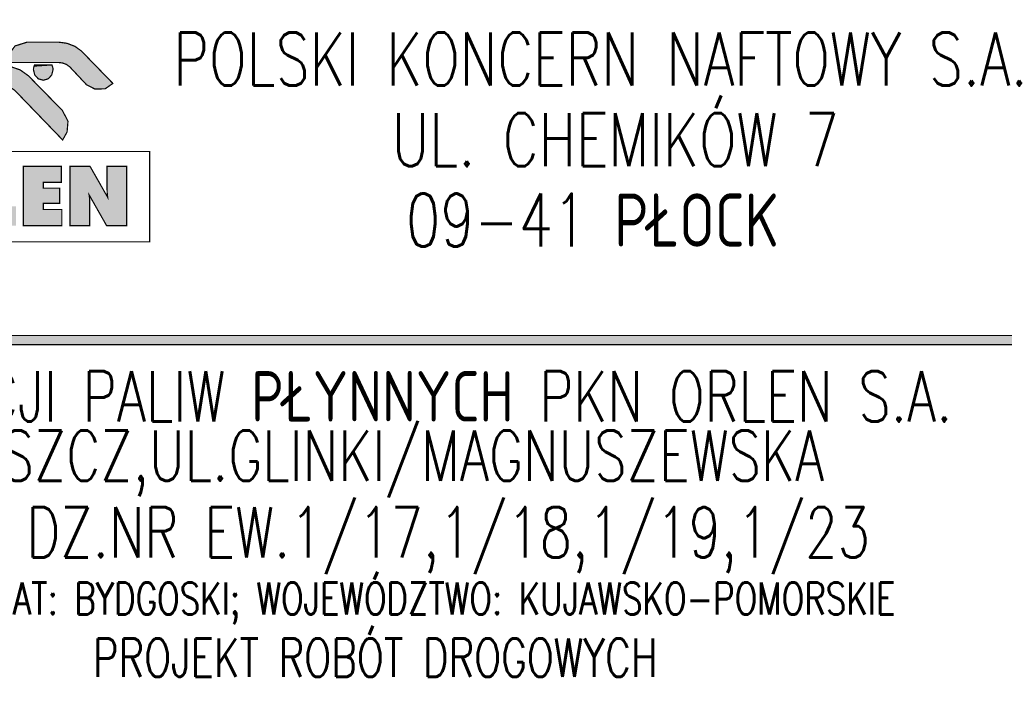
# Model space of a CAD drawing. Extents: x 8014 to 6635291, y -5609 to 5765892.
# Tile 117 of 158: x 6601915.22 to 6601919.94, y 5732621.48 to 5732624.72. Entities that reach past the tile are written whole.
import ezdxf

# ---------------------------------------------------------------- set-up
doc = ezdxf.new("R2010")
doc.units = 0
doc.layers.add('a_zieleń', color=80, linetype='CONTINUOUS')
doc.layers.add('OPIS', color=7, linetype='CONTINUOUS', lineweight=0)
doc.styles.add('ROMANS', font='romans.shx', dxfattribs={"width": 0.7})

msp = doc.modelspace()

# ---------------------------------------------------------------- hatches: boundary and pattern name
at = {"layer": 'a_zieleń', "transparency": 33554687}
h = msp.add_hatch(dxfattribs=at)
h.set_pattern_fill('ANSI31', color=256, scale=2, angle=0.5416)
h.set_pattern_definition([(45.54155787, (6600987.53512, 5732094.77134), (-0.1784396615, 0.175097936), [])])
edge = h.paths.add_edge_path()
edge.add_line((6601184.5229, 5731785.7154), (6601184.7669, 5731785.4733))
edge.add_line((6601184.7669, 5731785.4733), (6601208.79, 5731802.27))
edge.add_line((6601208.79, 5731802.27), (6601211.05, 5731814.48))
edge.add_line((6601211.05, 5731814.48), (6601142.1508, 5731813.8229))
edge.add_arc((6601143.6984, 5731819.1016), 5.5009, 253.6603, 270.5475)
edge.add_line((6601143.751, 5731813.6009), (6601191.0336, 5731814.0533))
edge.add_arc((6601191.1215, 5731812.1134), 1.9419, 359.8374, 92.594, ccw=False)
edge.add_line((6601193.0634, 5731812.1079), (6601193.074, 5731811.0039))
edge.add_line((6601193.074, 5731811.0039), (6601197.3833, 5731811.045))
edge.add_line((6601197.3833, 5731811.045), (6601197.4253, 5731806.6207))
edge.add_line((6601197.4253, 5731806.6207), (6601199.7316, 5731806.6425))
edge.add_line((6601199.7316, 5731806.6425), (6601199.803, 5731799.1713))
edge.add_line((6601199.803, 5731799.1713), (6601197.5162, 5731797.1648))
edge.add_line((6601197.5162, 5731797.1648), (6601194.2158, 5731797.1331))
edge.add_line((6601194.2158, 5731797.1331), (6601194.2508, 5731793.4702))
edge.add_arc((6601191.5376, 5731793.6583), 2.7198, 281.0894, 356.0358, ccw=False)
edge.add_line((6601192.0607, 5731790.9893), (6601185.1522, 5731786.1557))
edge.add_arc((71774552.6868, -87417922.6808), 113685689.918, 124.979043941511, 124.979044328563)
h.paths.add_polyline_path([(6601204.906, 5731809.1782), (6601202.5765, 5731808.5789), (6601203.7412, 5731808.8785)], flags=16)
at = {"layer": 'OPIS', "linetype": 'Continuous'}
h = msp.add_hatch(color=256, dxfattribs=at)
h.paths.add_polyline_path([(6601915.0562, 5732624.4559), (6601915.0418, 5732624.3951), (6601915.0574, 5732624.3475), (6601915.082, 5732624.3936), (6601915.1845, 5732624.3936), (6601915.2069, 5732624.3714), (6601915.4266, 5732624.144), (6601915.4479, 5732624.1827), (6601915.452, 5732624.2338), (6601915.4255, 5732624.2849), (6601915.2624, 5732624.4513), (6601915.223, 5732624.4794), (6601915.1715, 5732624.4972), (6601915.1182, 5732624.4968)])
h.paths.add_polyline_path([(6601915.1983, 5732624.5941), (6601915.1693, 5732624.5545), (6601915.1616, 5732624.515), (6601915.4192, 5732624.515), (6601915.4525, 5732624.5028), (6601915.541, 5732624.4083), (6601915.5812, 5732624.3877), (6601915.6303, 5732624.389), (6601915.6671, 5732624.4148), (6601915.5162, 5732624.57), (6601915.4855, 5732624.5921), (6601915.4474, 5732624.6068), (6601915.4095, 5732624.612), (6601915.2554, 5732624.612)])
h.paths.add_polyline_path([(6601915.3804, 5732624.48), (6601915.3798, 5732624.4882), (6601915.378, 5732624.4959), (6601915.3751, 5732624.5032), (6601915.292, 5732624.5032), (6601915.2891, 5732624.4959), (6601915.2873, 5732624.4882), (6601915.2866, 5732624.48), (6601915.2931, 5732624.4547), (6601915.3099, 5732624.4367), (6601915.3335, 5732624.4299), (6601915.3572, 5732624.4367), (6601915.374, 5732624.4547)], flags=17)
h.paths.add_polyline_path([(6601914.432, 5732623.9494), (6601914.4118, 5732623.8734), (6601914.432, 5732623.7975), (6601914.4851, 5732623.7434), (6601914.5596, 5732623.7228), (6601914.6341, 5732623.7434), (6601914.6871, 5732623.7975), (6601914.7074, 5732623.8734), (6601914.6871, 5732623.9494), (6601914.6341, 5732624.0035), (6601914.5596, 5732624.0241), (6601914.4851, 5732624.0035)])
h.paths.add_polyline_path([(6601914.5455, 5732623.9364), (6601914.6083, 5732623.9193), (6601914.6253, 5732623.8566), (6601914.5793, 5732623.8105), (6601914.5165, 5732623.8275), (6601914.4994, 5732623.8903)], flags=16)
h.paths.add_polyline_path([(6601914.9144, 5732623.8495), (6601914.9294, 5732623.8535), (6601914.9422, 5732623.8611), (6601914.9528, 5732623.8724), (6601914.9606, 5732623.8866), (6601914.9654, 5732623.9031), (6601914.967, 5732623.9221), (6601914.9638, 5732623.9505), (6601914.9544, 5732623.9741), (6601914.9388, 5732623.993), (6601914.9171, 5732624.0066), (6601914.8899, 5732624.0148), (6601914.8571, 5732624.0175), (6601914.7341, 5732624.0175), (6601914.7341, 5732623.7341), (6601914.83, 5732623.7341), (6601914.83, 5732623.8276), (6601914.8775, 5732623.7341), (6601914.987, 5732623.7341)])
h.paths.add_polyline_path([(6601914.8715, 5732623.8916), (6601914.83, 5732623.8878), (6601914.83, 5732623.9519), (6601914.8762, 5732623.9361)], flags=16)
h.paths.add_polyline_path([(6601915.0101, 5732624.0175), (6601915.0101, 5732623.7341), (6601915.203, 5732623.7341), (6601915.203, 5732623.8261), (6601915.1079, 5732623.8261), (6601915.1079, 5732624.0175)])
h.paths.add_polyline_path([(6601915.2385, 5732624.0175), (6601915.2385, 5732623.7341), (6601915.4225, 5732623.7341), (6601915.4225, 5732623.811), (6601915.3343, 5732623.811), (6601915.3343, 5732623.8408), (6601915.4123, 5732623.8408), (6601915.4123, 5732623.9134), (6601915.3343, 5732623.9134), (6601915.3343, 5732623.9407), (6601915.4203, 5732623.9407), (6601915.4203, 5732624.0175)])
h.paths.add_polyline_path([(6601915.462, 5732624.0175), (6601915.462, 5732623.7341), (6601915.5563, 5732623.7341), (6601915.5563, 5732623.8363), (6601915.5562, 5732623.8451), (6601915.556, 5732623.8532), (6601915.5556, 5732623.8608), (6601915.555, 5732623.8679), (6601915.5542, 5732623.8748), (6601915.5533, 5732623.8813), (6601915.6369, 5732623.7341), (6601915.7334, 5732623.7341), (6601915.7334, 5732624.0175), (6601915.6393, 5732624.0175), (6601915.6393, 5732623.9225), (6601915.6394, 5732623.9104), (6601915.6396, 5732623.8999), (6601915.64, 5732623.8911), (6601915.6405, 5732623.8834), (6601915.6413, 5732623.876), (6601915.6423, 5732623.8692), (6601915.5578, 5732624.0175)])

# ---------------------------------------------------------------- linework, layer by layer
at = {"layer": 'OPIS', "linetype": 'Continuous', "const_width": 0.00585}
for points in [[(6601915.1616, 5732624.515), (6601915.4052, 5732624.515), (6601915.4256, 5732624.5127), (6601915.4451, 5732624.5055), (6601915.4612, 5732624.4935), (6601915.541, 5732624.4083), (6601915.5812, 5732624.3877), (6601915.6303, 5732624.389), (6601915.6671, 5732624.4148), (6601915.5162, 5732624.57), (6601915.4855, 5732624.5921), (6601915.4474, 5732624.6068), (6601915.4095, 5732624.612), (6601915.2554, 5732624.612), (6601915.1983, 5732624.5941), (6601915.1693, 5732624.5545)], [(6601915.3751, 5732624.5032), (6601915.378, 5732624.4959), (6601915.3798, 5732624.4882), (6601915.3804, 5732624.48), (6601915.374, 5732624.4547), (6601915.3572, 5732624.4367), (6601915.3335, 5732624.4299), (6601915.3099, 5732624.4367), (6601915.2931, 5732624.4547), (6601915.2866, 5732624.48), (6601915.2873, 5732624.4882), (6601915.2891, 5732624.4959), (6601915.292, 5732624.5032)], [(6601915.0594, 5732624.3415), (6601915.0418, 5732624.3951), (6601915.0562, 5732624.4559), (6601915.1182, 5732624.4968), (6601915.1715, 5732624.4972), (6601915.223, 5732624.4794), (6601915.2624, 5732624.4513), (6601915.4255, 5732624.2849), (6601915.452, 5732624.2338), (6601915.4479, 5732624.1827), (6601915.4266, 5732624.144), (6601915.2069, 5732624.3714), (6601915.1953, 5732624.3829), (6601915.1834, 5732624.3907), (6601915.1681, 5732624.3936), (6601915.1037, 5732624.3936), (6601915.0749, 5732624.3803), (6601915.0616, 5732624.3553)], [(6601914.3313, 5732623.6561), (6601915.8437, 5732623.6561), (6601915.8437, 5732624.0886), (6601914.3313, 5732624.0886)], [(6601915.2385, 5732623.7341), (6601915.2385, 5732624.0175), (6601915.4203, 5732624.0175), (6601915.4203, 5732623.9407), (6601915.3343, 5732623.9407), (6601915.3343, 5732623.9134), (6601915.4123, 5732623.9134), (6601915.4123, 5732623.8408), (6601915.3343, 5732623.8408), (6601915.3343, 5732623.811), (6601915.4225, 5732623.811), (6601915.4225, 5732623.7341)], [(6601915.462, 5732623.7341), (6601915.462, 5732624.0175), (6601915.5578, 5732624.0175), (6601915.6423, 5732623.8692), (6601915.6413, 5732623.876), (6601915.6405, 5732623.8834), (6601915.64, 5732623.8911), (6601915.6396, 5732623.8999), (6601915.6394, 5732623.9104), (6601915.6393, 5732623.9225), (6601915.6393, 5732624.0175), (6601915.7334, 5732624.0175), (6601915.7334, 5732623.7341), (6601915.6369, 5732623.7341), (6601915.5533, 5732623.8813), (6601915.5542, 5732623.8748), (6601915.555, 5732623.8679), (6601915.5556, 5732623.8608), (6601915.556, 5732623.8532), (6601915.5562, 5732623.8451), (6601915.5563, 5732623.8363), (6601915.5563, 5732623.7341)], [(6601913.4042, 5732623.1635), (6601921.0381, 5732623.1635), (6601921.0381, 5732623.2079), (6601913.4042, 5732623.2079)]]:
    msp.add_lwpolyline(points, close=True, dxfattribs=at)
at = {"layer": 'OPIS', "linetype": 'Continuous'}
msp.add_solid([(6601913.4042, 5732623.1635), (6601921.0381, 5732623.1635), (6601913.4042, 5732623.2079), (6601921.0381, 5732623.2079)], dxfattribs=at)

# ---------------------------------------------------------------- texts
at = {"layer": 'OPIS', "style": 'ROMANS', "width": 0.75}
for s, height, p in [('POLSKI KONCERN NAFTOWY S.A.', 0.254326, (6601915.9566, 5732624.4043)), ('UL. CHEMIKÓW 7', 0.254326, (6601917.0033, 5732624.018)), ('09-41 PŁOCK', 0.254326, (6601917.072, 5732623.6332)), ('POWIAT: BYDGOSKI; WOJEWÓDZTWO: KUJAWSKO-POMORSKIE', 0.152596, (6601914.8201, 5732621.8722))]:
    msp.add_text(s, height=height, dxfattribs=at).set_placement(p)
at = {"layer": 'OPIS', "linetype": 'Continuous', "style": 'ROMANS', "width": 0.75}
for s, p in [('BUDOWA STACJI PALIW PŁYNNYCH PKN ORLEN S.A. ', (6601913.514, 5732622.7958)), ('BYDGOSZCZ,UL.GLINKI/MAGNUSZEWSKA', (6601914.3352, 5732622.5123)), ('DZ.NR EW.1/17,1/18,1/19,1/23', (6601915.2523, 5732622.1448))]:
    msp.add_text(s, height=0.24134, dxfattribs=at).set_placement(p)
at = {"layer": 'OPIS', "linetype": 'Continuous', "lineweight": 30, "style": 'ROMANS', "width": 0.75}
msp.add_text('PROJEKT ROBÓT DROGOWYCH', height=0.18225, dxfattribs=at).set_placement((6601915.5709, 5732621.5741))

doc.saveas('drawing.dxf')
